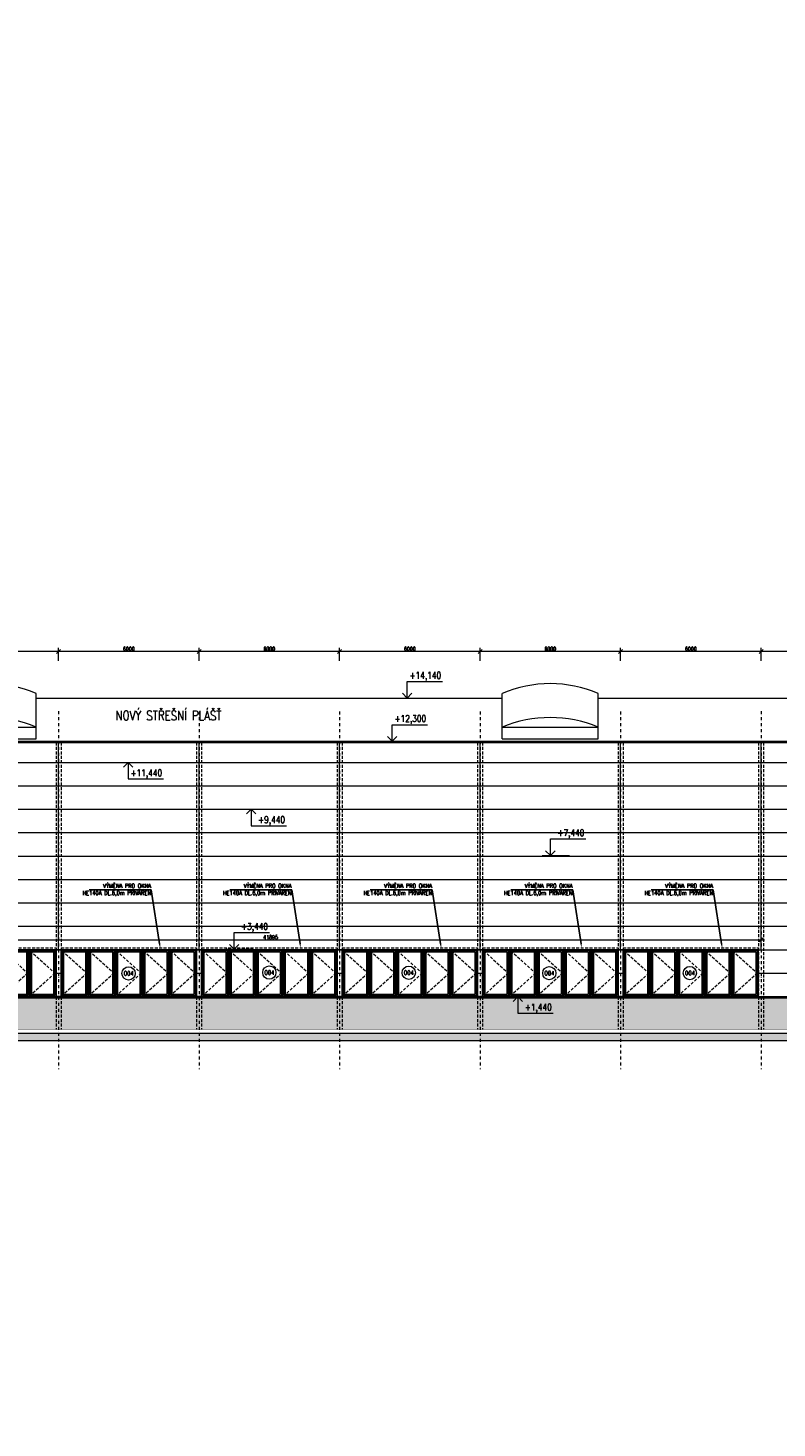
# Model space of a CAD drawing. Header units: millimetres. Extents: x -485339 to 350584, y -1189936 to 0.
# Tile 169 of 256: x -105187 to -73199, y -989655 to -929888. Entities that reach past the tile are written whole.
import ezdxf
from ezdxf import colors
from ezdxf.entities.mleader import LeaderData, LeaderLine
from ezdxf.enums import TextEntityAlignment as Align
from ezdxf.math import Vec2, Vec3

# ---------------------------------------------------------------- set-up
doc = ezdxf.new("R2010")
doc.units = ezdxf.units.MM
doc.header["$LTSCALE"] = 10
for name, pattern in [('DASHDOT', [25.4, 12.7, -6.35, 0, -6.35]), ('DASHED', [19.05, 12.7, -6.35]), ('ČÁRKOVANÁ', [19.05, 12.7, -6.35])]:
    doc.linetypes.add(name, pattern=pattern)
doc.layers.get('Defpoints').update_dxf_attribs({"color": 201})
for name, color, linetype, lineweight in [('N_kóty', 10, 'Continuous', 18), ('N_okna', 10, 'Continuous', 18), ('N_popis', 10, 'Continuous', 18), ('N_popis_fasáda', 212, 'Continuous', 18), ('N_popis_otvory', 10, 'Continuous', 18), ('N_čáry_obv.plášt', 212, 'Continuous', 18), ('N_čáry_plné', 10, 'Continuous', 18), ('N_čáry_pod', 10, 'ČÁRKOVANÁ', 18), ('N_šrary', 10, 'Continuous', 18), ('St_kóty_výškové', 132, 'Continuous', 18), ('St_sloupy_opláštění_pohled', 25, 'ČÁRKOVANÁ', 18), ('St_čáry_obrys', 5, 'Continuous', 35), ('St_čáry_plné', 250, 'Continuous', 18), ('St_šrafy', 250, 'Continuous', 18)]:
    doc.layers.add(name, color=color, linetype=linetype, lineweight=lineweight)
doc.styles.add('ROMANS', font='romans.shx', dxfattribs={"width": 0.8})
doc.styles.get("Standard").update_dxf_attribs({"font": 'simplex.shx', "width": 0.8})
doc.dimstyles.new('stavebníM100', dxfattribs={"dimtxt": 165, "dimasz": 170, "dimexe": 150, "dimexo": 100, "dimgap": 30, "dimtad": 1, "dimdec": 0, "dimtxsty": 'Standard', "dimblk": 'OBLIQUE', "dimcen": -2.5, "dimdle": 150, "dimclrd": 256, "dimclre": 256, "dimclrt": 256, "dimadec": 4, "dimazin": 0, "dimtfac": 1, "dimtdec": 0, "dimtmove": 2, "dimatfit": 3, "dimldrblk": 'OBLIQUE', "dimfxl": 400, "dimfxlon": 1, "dimlwd": -1, "dimlwe": -1, "dimarcsym": 0})

# ---------------------------------------------------------------- blocks, each defined once
blk = doc.blocks.new('*U5599')
at = {"layer": 'St_sloupy_opláštění_pohled'}
for points in [[(-105, 6125), (-105, -6125)], [(105, 6125), (105, -6125)]]:
    blk.add_lwpolyline(points, dxfattribs=at)
blk = doc.blocks.new('*U5598')
at = {"layer": 'St_šrafy'}
for p in [(-60000, 0), (-54000, 0), (-48000, 0), (-42000, 0), (-36000, 0), (-30000, 0), (-24000, 0), (-18000, 0), (-12000, 0), (-6000, 0), (0, 0)]:
    blk.add_blockref('*U5599', p, dxfattribs=at)
blk = doc.blocks.new('*U5685')
at = {"layer": 'N_okna'}
for points in [[(2050, 273, 0.202278), (-2050, 273)], [(2050, -1174, 0.202278), (-2050, -1174)]]:
    blk.add_lwpolyline(points, format="xyb", dxfattribs=at)
for points in [[(-2050, -1674), (-2050, 273)], [(2050, -1674), (2050, 273)], [(-2050, -1174), (2050, -1174)], [(-2050, -1674), (2050, -1674)]]:
    blk.add_lwpolyline(points, dxfattribs=at)
blk = doc.blocks.new('*U5684')
at = {"layer": 'St_čáry_plné'}
for p in [(0, 0), (24000, 0), (48000, 0)]:
    blk.add_blockref('*U5685', p, dxfattribs=at)
blk = doc.blocks.new('*U4032')
at = {"color": 0, "linetype": 'ByBlock', "lineweight": -2}
blk.add_line((3, 0), (-7, 0), dxfattribs=at)
for points in [[(0, 0), (0, -6.12), (0, -6.12), (-13, -6.12)], [(1.75, -1.75), (0, 0), (-1.75, -1.75)]]:
    blk.add_lwpolyline(points, dxfattribs=at)
at = {"color": 0, "linetype": 'ByBlock', "lineweight": -2, "style": 'ROMANS', "width": 0.8}
for tag, p in [('VYSKA', (-3.45, -2.62)), ('POPIS_001', (-12.5, -7.13))]:
    blk.add_attdef(tag, text='', height=2.5, dxfattribs=at).set_placement(p, align=Align.TOP_RIGHT)
blk = doc.blocks.new('*U4033')
at = {"color": 0, "linetype": 'ByBlock', "lineweight": -2}
blk.add_line((3, 0), (-7, 0), dxfattribs=at)
for points in [[(0, 0), (0, 6.12), (0, 6.12), (-13, 6.12)], [(1.75, 1.75), (0, 0), (-1.75, 1.75)]]:
    blk.add_lwpolyline(points, dxfattribs=at)
at = {"color": 0, "linetype": 'ByBlock', "lineweight": -2, "style": 'ROMANS', "width": 0.8}
for tag, p in [('POPIS_001', (-12.5, 5.12)), ('VYSKA', (-3.45, 9.62))]:
    blk.add_attdef(tag, text='', height=2.5, dxfattribs=at).set_placement(p, align=Align.TOP_RIGHT)
blk = doc.blocks.new('*U4034')
at = {"color": 0, "linetype": 'ByBlock', "lineweight": -2}
blk.add_line((3, 0), (-7, 0), dxfattribs=at)
for points in [[(0, 0), (0, -6.12), (0, -6.12), (-13, -6.12)], [(1.75, -1.75), (0, 0), (-1.75, -1.75)]]:
    blk.add_lwpolyline(points, dxfattribs=at)
at = {"color": 0, "linetype": 'ByBlock', "lineweight": -2, "style": 'ROMANS', "width": 0.8}
for tag, p in [('VYSKA', (-3.45, -2.62)), ('POPIS_001', (-12.5, -7.13))]:
    blk.add_attdef(tag, text='', height=2.5, dxfattribs=at).set_placement(p, align=Align.TOP_RIGHT)
blk = doc.blocks.new('_OBLIQUE')
at = {"color": 0, "linetype": 'ByBlock'}
blk.add_line((-0.5, -0.5), (0.5, 0.5), dxfattribs=at)
blk = doc.blocks.new('*D6706')
at = {"layer": 'Defpoints', "color": 0}
for p in [(-183011, -959239), (0, -959239), (-183011, -960239)]:
    blk.add_point(p, dxfattribs=at)
at = {"layer": 'N_popis_fasáda'}
for p, q in [((-182611, -959239), (-183161, -959239)), ((-183011, -960389), (-183011, -959089)), ((-183111, -960239), (-183161, -960239))]:
    blk.add_line(p, q, dxfattribs=at)
at = {"layer": 'N_popis_fasáda', "linetype": 'ByBlock', "xscale": 170, "yscale": 170, "zscale": 170}
for p, rotation in [((-183011, -959239), 90), ((-183011, -960239), 270)]:
    blk.add_blockref('_OBLIQUE', p, dxfattribs=dict(at, rotation=rotation))
at = {"layer": 'N_popis_fasáda', "insert": (-183124, -959739), "char_height": 165, "attachment_point": 5, "rotation": 90}
blk.add_mtext('1000', dxfattribs=at)
blk = doc.blocks.new('*D6759')
at = {"layer": 'Defpoints', "color": 0}
for p in [(-73880, -956505), (-73880, -959059), (-70505, -959334)]:
    blk.add_point(p, dxfattribs=at)
at = {"layer": 'N_popis_fasáda'}
for p, q in [((-70355, -956505), (-74030, -956505)), ((-73880, -956905), (-73880, -956355)), ((-70505, -956905), (-70505, -956355))]:
    blk.add_line(p, q, dxfattribs=at)
at = {"layer": 'N_popis_fasáda', "linetype": 'ByBlock', "xscale": 170, "yscale": 170, "zscale": 170, "rotation": 180}
blk.add_blockref('_OBLIQUE', (-73880, -956505), dxfattribs=at)
at = {"layer": 'N_popis_fasáda', "linetype": 'ByBlock', "xscale": 170, "yscale": 170, "zscale": 170}
blk.add_blockref('_OBLIQUE', (-70505, -956505), dxfattribs=at)
at = {"layer": 'N_popis_fasáda', "ltscale": 2, "insert": (-72192, -956393), "char_height": 165, "attachment_point": 5}
blk.add_mtext('3375', dxfattribs=at)
blk = doc.blocks.new('*D6760')
at = {"layer": 'Defpoints', "color": 0}
for p in [(-79880, -956505), (-79880, -959062), (-73880, -959059)]:
    blk.add_point(p, dxfattribs=at)
at = {"layer": 'N_popis_fasáda'}
for p, q in [((-73730, -956505), (-80030, -956505)), ((-79880, -956905), (-79880, -956355)), ((-73880, -956905), (-73880, -956355))]:
    blk.add_line(p, q, dxfattribs=at)
at = {"layer": 'N_popis_fasáda', "linetype": 'ByBlock', "xscale": 170, "yscale": 170, "zscale": 170, "rotation": 180}
blk.add_blockref('_OBLIQUE', (-79880, -956505), dxfattribs=at)
at = {"layer": 'N_popis_fasáda', "linetype": 'ByBlock', "xscale": 170, "yscale": 170, "zscale": 170}
blk.add_blockref('_OBLIQUE', (-73880, -956505), dxfattribs=at)
at = {"layer": 'N_popis_fasáda', "insert": (-76880, -956393), "char_height": 165, "attachment_point": 5}
blk.add_mtext('6000', dxfattribs=at)
blk = doc.blocks.new('*D6761')
at = {"layer": 'Defpoints', "color": 0}
for p in [(-85880, -956505), (-85880, -959062), (-79880, -959062)]:
    blk.add_point(p, dxfattribs=at)
at = {"layer": 'N_popis_fasáda'}
for p, q in [((-79730, -956505), (-86030, -956505)), ((-85880, -956905), (-85880, -956355)), ((-79880, -956905), (-79880, -956355))]:
    blk.add_line(p, q, dxfattribs=at)
at = {"layer": 'N_popis_fasáda', "linetype": 'ByBlock', "xscale": 170, "yscale": 170, "zscale": 170, "rotation": 180}
blk.add_blockref('_OBLIQUE', (-85880, -956505), dxfattribs=at)
at = {"layer": 'N_popis_fasáda', "linetype": 'ByBlock', "xscale": 170, "yscale": 170, "zscale": 170}
blk.add_blockref('_OBLIQUE', (-79880, -956505), dxfattribs=at)
at = {"layer": 'N_popis_fasáda', "insert": (-82880, -956393), "char_height": 165, "attachment_point": 5}
blk.add_mtext('6000', dxfattribs=at)
blk = doc.blocks.new('*D6762')
at = {"layer": 'Defpoints', "color": 0}
for p in [(-91880, -956505), (-91880, -959062), (-85880, -959062)]:
    blk.add_point(p, dxfattribs=at)
at = {"layer": 'N_popis_fasáda'}
for p, q in [((-85730, -956505), (-92030, -956505)), ((-91880, -956905), (-91880, -956355)), ((-85880, -956905), (-85880, -956355))]:
    blk.add_line(p, q, dxfattribs=at)
at = {"layer": 'N_popis_fasáda', "linetype": 'ByBlock', "xscale": 170, "yscale": 170, "zscale": 170, "rotation": 180}
blk.add_blockref('_OBLIQUE', (-91880, -956505), dxfattribs=at)
at = {"layer": 'N_popis_fasáda', "linetype": 'ByBlock', "xscale": 170, "yscale": 170, "zscale": 170}
blk.add_blockref('_OBLIQUE', (-85880, -956505), dxfattribs=at)
at = {"layer": 'N_popis_fasáda', "insert": (-88880, -956393), "char_height": 165, "attachment_point": 5}
blk.add_mtext('6000', dxfattribs=at)
blk = doc.blocks.new('*D6763')
at = {"layer": 'Defpoints', "color": 0}
for p in [(-97880, -956505), (-97880, -959062), (-91880, -959062)]:
    blk.add_point(p, dxfattribs=at)
at = {"layer": 'N_popis_fasáda'}
for p, q in [((-91730, -956505), (-98030, -956505)), ((-97880, -956905), (-97880, -956355)), ((-91880, -956905), (-91880, -956355))]:
    blk.add_line(p, q, dxfattribs=at)
at = {"layer": 'N_popis_fasáda', "linetype": 'ByBlock', "xscale": 170, "yscale": 170, "zscale": 170, "rotation": 180}
blk.add_blockref('_OBLIQUE', (-97880, -956505), dxfattribs=at)
at = {"layer": 'N_popis_fasáda', "linetype": 'ByBlock', "xscale": 170, "yscale": 170, "zscale": 170}
blk.add_blockref('_OBLIQUE', (-91880, -956505), dxfattribs=at)
at = {"layer": 'N_popis_fasáda', "insert": (-94880, -956393), "char_height": 165, "attachment_point": 5}
blk.add_mtext('6000', dxfattribs=at)
blk = doc.blocks.new('*D6764')
at = {"layer": 'Defpoints', "color": 0}
for p in [(-103880, -956505), (-103880, -959062), (-97880, -959062)]:
    blk.add_point(p, dxfattribs=at)
at = {"layer": 'N_popis_fasáda'}
for p, q in [((-97730, -956505), (-104030, -956505)), ((-103880, -956905), (-103880, -956355)), ((-97880, -956905), (-97880, -956355))]:
    blk.add_line(p, q, dxfattribs=at)
at = {"layer": 'N_popis_fasáda', "linetype": 'ByBlock', "xscale": 170, "yscale": 170, "zscale": 170, "rotation": 180}
blk.add_blockref('_OBLIQUE', (-103880, -956505), dxfattribs=at)
at = {"layer": 'N_popis_fasáda', "linetype": 'ByBlock', "xscale": 170, "yscale": 170, "zscale": 170}
blk.add_blockref('_OBLIQUE', (-97880, -956505), dxfattribs=at)
at = {"layer": 'N_popis_fasáda', "insert": (-100880, -956393), "char_height": 165, "attachment_point": 5}
blk.add_mtext('6000', dxfattribs=at)
blk = doc.blocks.new('*D6765')
at = {"layer": 'Defpoints', "color": 0}
for p in [(-109880, -956505), (-109880, -959062), (-103880, -959062)]:
    blk.add_point(p, dxfattribs=at)
at = {"layer": 'N_popis_fasáda'}
for p, q in [((-103730, -956505), (-110030, -956505)), ((-109880, -956905), (-109880, -956355)), ((-103880, -956905), (-103880, -956355))]:
    blk.add_line(p, q, dxfattribs=at)
at = {"layer": 'N_popis_fasáda', "linetype": 'ByBlock', "xscale": 170, "yscale": 170, "zscale": 170, "rotation": 180}
blk.add_blockref('_OBLIQUE', (-109880, -956505), dxfattribs=at)
at = {"layer": 'N_popis_fasáda', "linetype": 'ByBlock', "xscale": 170, "yscale": 170, "zscale": 170}
blk.add_blockref('_OBLIQUE', (-103880, -956505), dxfattribs=at)
at = {"layer": 'N_popis_fasáda', "insert": (-106880, -956393), "char_height": 165, "attachment_point": 5}
blk.add_mtext('6000', dxfattribs=at)
blk = doc.blocks.new('G$C858BC952')
at = {"layer": 'Defpoints'}
blk.add_lwpolyline([(5790, 0), (6000, 0), (6000, 2000), (5790, 2000)], close=True, dxfattribs=at)
at = {"layer": 'N_okna'}
for p, q in [((0, 2000), (0, 0)), ((1158, 2000), (0, 2000)), ((50, 1950), (50, 50)), ((1108, 1950), (50, 1950)), ((100, 1900), (100, 100)), ((1058, 1900), (100, 1900)), ((1058, 100), (1058, 1900)), ((1108, 50), (1108, 1950)), ((1158, 0), (1158, 2000)), ((1158, 2000), (1158, 0)), ((2000, 2000), (1158, 2000)), ((1208, 1950), (1208, 50)), ((2266, 1950), (1208, 1950)), ((1258, 1900), (1258, 100)), ((2216, 1900), (1258, 1900)), ((3000, 2000), (2000, 2000)), ((2216, 100), (2216, 1900)), ((2266, 50), (2266, 1950)), ((2316, 0), (2316, 2000)), ((2316, 2000), (2316, 0)), ((2366, 1950), (2366, 50)), ((3424, 1950), (2366, 1950)), ((2416, 1900), (2416, 100)), ((3374, 1900), (2416, 1900)), ((4000, 2000), (3000, 2000)), ((3374, 100), (3374, 1900)), ((3424, 50), (3424, 1950)), ((3474, 0), (3474, 2000)), ((3474, 2000), (3474, 0)), ((3524, 1950), (3524, 50)), ((4582, 1950), (3524, 1950)), ((3574, 1900), (3574, 100)), ((4532, 1900), (3574, 1900)), ((5000, 2000), (4000, 2000)), ((4532, 100), (4532, 1900)), ((4582, 50), (4582, 1950)), ((4632, 0), (4632, 2000)), ((4632, 2000), (4632, 0)), ((4682, 1950), (4682, 50)), ((5740, 1950), (4682, 1950)), ((4732, 1900), (4732, 100)), ((5690, 1900), (4732, 1900)), ((5790, 2000), (5000, 2000)), ((5690, 100), (5690, 1900)), ((5740, 50), (5740, 1950)), ((5790, 0), (5790, 2000)), ((0, 0), (1158, 0)), ((50, 50), (1108, 50)), ((100, 100), (1058, 100)), ((1158, 0), (2316, 0)), ((1208, 50), (2266, 50)), ((1258, 100), (2216, 100)), ((2316, 0), (3474, 0)), ((2366, 50), (3424, 50)), ((2416, 100), (3374, 100)), ((3474, 0), (4632, 0)), ((3524, 50), (4582, 50)), ((3574, 100), (4532, 100)), ((4632, 0), (5790, 0)), ((4682, 50), (5740, 50)), ((4732, 100), (5690, 100))]:
    blk.add_line(p, q, dxfattribs=at)
at = {"layer": 'N_okna', "linetype": 'ČÁRKOVANÁ'}
for p, q in [((50, 1950), (1108, 1000)), ((1208, 1950), (2266, 1000)), ((2366, 1950), (3424, 1000)), ((3524, 1950), (4582, 1000)), ((4682, 1950), (5740, 1000)), ((1108, 1000), (50, 50)), ((2266, 1000), (1208, 50)), ((3424, 1000), (2366, 50)), ((4582, 1000), (3524, 50)), ((5740, 1000), (4682, 50))]:
    blk.add_line(p, q, dxfattribs=at)
blk = doc.blocks.new('*D6800')
at = {"layer": 'Defpoints', "color": 0}
for p in [(-73880, -968815), (-115775, -969239), (-73880, -975528)]:
    blk.add_point(p, dxfattribs=at)
at = {"layer": 'N_kóty'}
for p, q in [((-115925, -968815), (-73730, -968815)), ((-115775, -969139), (-115775, -968665)), ((-73880, -969215), (-73880, -968665))]:
    blk.add_line(p, q, dxfattribs=at)
at = {"layer": 'N_kóty', "linetype": 'ByBlock', "xscale": 170, "yscale": 170, "zscale": 170, "rotation": 180}
blk.add_blockref('_OBLIQUE', (-115775, -968815), dxfattribs=at)
at = {"layer": 'N_kóty', "linetype": 'ByBlock', "xscale": 170, "yscale": 170, "zscale": 170}
blk.add_blockref('_OBLIQUE', (-73880, -968815), dxfattribs=at)
at = {"layer": 'N_kóty', "insert": (-94827, -968702), "char_height": 165, "attachment_point": 5}
blk.add_mtext('41895', dxfattribs=at)
blk = doc.blocks.new('G$C0475EAA2')
at = {"layer": 'N_okna'}
for p, q in [((0, 2000), (0, 0)), ((1158, 2000), (0, 2000)), ((50, 1950), (50, 50)), ((1108, 1950), (50, 1950)), ((100, 1900), (100, 100)), ((1058, 1900), (100, 1900)), ((1058, 100), (1058, 1900)), ((1108, 50), (1108, 1950)), ((1158, 0), (1158, 2000)), ((1158, 2000), (1158, 0)), ((2000, 2000), (1158, 2000)), ((1208, 1950), (1208, 50)), ((2266, 1950), (1208, 1950)), ((1258, 1900), (1258, 100)), ((2216, 1900), (1258, 1900)), ((3000, 2000), (2000, 2000)), ((2216, 100), (2216, 1900)), ((2266, 50), (2266, 1950)), ((2316, 0), (2316, 2000)), ((2316, 2000), (2316, 0)), ((2366, 1950), (2366, 50)), ((3424, 1950), (2366, 1950)), ((2416, 1900), (2416, 100)), ((3374, 1900), (2416, 1900)), ((4000, 2000), (3000, 2000)), ((3374, 100), (3374, 1900)), ((3424, 50), (3424, 1950)), ((3474, 0), (3474, 2000)), ((3474, 2000), (3474, 0)), ((3524, 1950), (3524, 50)), ((4582, 1950), (3524, 1950)), ((3574, 1900), (3574, 100)), ((4532, 1900), (3574, 1900)), ((5000, 2000), (4000, 2000)), ((4532, 100), (4532, 1900)), ((4582, 50), (4582, 1950)), ((4632, 0), (4632, 2000)), ((4632, 2000), (4632, 0)), ((4682, 1950), (4682, 50)), ((5740, 1950), (4682, 1950)), ((4732, 1900), (4732, 100)), ((5690, 1900), (4732, 1900)), ((5790, 2000), (5000, 2000)), ((5690, 100), (5690, 1900)), ((5740, 50), (5740, 1950)), ((5790, 0), (5790, 2000)), ((0, 0), (1158, 0)), ((50, 50), (1108, 50)), ((100, 100), (1058, 100)), ((1158, 0), (2316, 0)), ((1208, 50), (2266, 50)), ((1258, 100), (2216, 100)), ((2316, 0), (3474, 0)), ((2366, 50), (3424, 50)), ((2416, 100), (3374, 100)), ((3474, 0), (4632, 0)), ((3524, 50), (4582, 50)), ((3574, 100), (4532, 100)), ((4632, 0), (5790, 0)), ((4682, 50), (5740, 50)), ((4732, 100), (5690, 100))]:
    blk.add_line(p, q, dxfattribs=at)
at = {"layer": 'N_okna', "linetype": 'ČÁRKOVANÁ'}
for p, q in [((50, 1950), (1108, 1000)), ((1208, 1950), (2266, 1000)), ((2366, 1950), (3424, 1000)), ((3524, 1950), (4582, 1000)), ((4682, 1950), (5740, 1000)), ((1108, 1000), (50, 50)), ((2266, 1000), (1208, 50)), ((3424, 1000), (2366, 50)), ((4582, 1000), (3524, 50)), ((5740, 1000), (4682, 50))]:
    blk.add_line(p, q, dxfattribs=at)

msp = doc.modelspace()

# ---------------------------------------------------------------- hatches: boundary and pattern name
at = {"layer": 'N_šrary'}
h = msp.add_hatch(dxfattribs=at)
h.set_pattern_fill('AR-SAND', color=256, scale=5)
h.paths.add_polyline_path([(-70504.9, -971288.5), (-140279.9, -971288.5), (-140279.9, -972638.5), (-70504.9, -972638.5)])
at = {"layer": 'St_šrafy'}
h = msp.add_hatch(color=256, dxfattribs=at)
h.dxf.hatch_style = 1
h.paths.add_polyline_path([(-142454.3, -973113.5), (-42636.8, -973113.5), (-42636.8, -972813.5), (-142454.3, -972813.5)])

# ---------------------------------------------------------------- linework, layer by layer
at = {"layer": 'N_popis_otvory'}
for centre in [(-100889.1, -970248.5), (-94880.6, -970212.2), (-88925.9, -970219), (-82923.4, -970237.7), (-76919.7, -970233)]:
    msp.add_circle(centre, 283.2, dxfattribs=at)
at = {"layer": 'N_čáry_obv.plášt'}
for points in [[(-103879.9, -969238.5), (-103879.9, -960388.5)], [(-97879.9, -969238.5), (-97879.9, -960388.5)], [(-91879.9, -969238.5), (-91879.9, -960388.5)], [(-85879.9, -969238.5), (-85879.9, -960388.5)], [(-79879.9, -969238.5), (-79879.9, -960388.5)], [(-73879.9, -969238.5), (-73879.9, -960388.5)], [(-140279.9, -961238.5), (-70504.9, -961238.5)], [(-140279.9, -962238.5), (-70504.9, -962238.5)], [(-140279.9, -963238.5), (-70504.9, -963238.5)], [(-140279.9, -964238.5), (-70504.9, -964238.5)], [(-140279.9, -965238.5), (-70504.9, -965238.5)], [(-140279.9, -966238.5), (-70504.9, -966238.5)], [(-140279.9, -967238.5), (-70504.9, -967238.5)], [(-115984.9, -968238.5), (-70504.9, -968238.5)], [(-140279.9, -969238.5), (-70504.9, -969238.5)], [(-103984.9, -970238.5), (-103774.9, -970238.5)], [(-97984.9, -970238.5), (-97774.9, -970238.5)], [(-91984.9, -970238.5), (-91774.9, -970238.5)], [(-85984.9, -970238.5), (-85774.9, -970238.5)], [(-79984.9, -970238.5), (-79774.9, -970238.5)], [(-73984.9, -970238.5), (-70504.9, -970238.5)], [(-140279.9, -971238.5), (-70504.9, -971238.5)]]:
    msp.add_lwpolyline(points, dxfattribs=at)
at = {"layer": 'N_čáry_pod', "linetype": 'DASHED', "ltscale": 0.2, "const_width": 5}
msp.add_lwpolyline([(-480994, -929890.9), (286897.8, -929890.9), (286897.8, -1189933.9), (-480994, -1189933.9)], close=True, dxfattribs=at)
at = {"layer": 'N_čáry_pod', "lineweight": 18}
for points in [[(-109774.9, -969158.5), (-103984.9, -969158.5)], [(-103774.9, -969158.5), (-97984.9, -969158.5)], [(-97774.9, -969158.5), (-91984.9, -969158.5)], [(-91774.9, -969158.5), (-85984.9, -969158.5)], [(-85774.9, -969158.5), (-79984.9, -969158.5)], [(-79774.9, -969158.5), (-73984.9, -969158.5)]]:
    msp.add_lwpolyline(points, dxfattribs=at)
at = {"layer": 'N_šrary'}
for points in [[(-104834.2, -958494.3), (-84934.2, -958494.3)], [(-80834.2, -958494.3), (-60934.2, -958494.3)], [(-140579.9, -960338.5), (-70504.9, -960338.5)], [(-140579.9, -960388.5), (-70504.9, -960388.5)], [(-140279.9, -971288.5), (-70504.9, -971288.5)]]:
    msp.add_lwpolyline(points, dxfattribs=at)
at = {"layer": 'St_sloupy_opláštění_pohled', "linetype": 'DASHDOT'}
for points in [[(-103879.9, -959059.2), (-103879.9, -974336.9)], [(-97879.9, -959061.8), (-97879.9, -974339.6)], [(-91879.9, -959061.8), (-91879.9, -974339.6)], [(-85879.9, -959061.8), (-85879.9, -974339.6)], [(-79879.9, -959061.8), (-79879.9, -974339.6)], [(-73879.9, -959059.2), (-73879.9, -974336.9)]]:
    msp.add_lwpolyline(points, dxfattribs=at)
at = {"layer": 'St_čáry_obrys', "const_width": 10}
msp.add_lwpolyline([(-142454.3, -972638.5), (-42636.8, -972638.5)], dxfattribs=at)
at = {"layer": 'St_šrafy'}
msp.add_lwpolyline([(-142454.3, -973113.5), (-42636.8, -973113.5), (-42636.8, -972813.5), (-142454.3, -972813.5)], close=True, dxfattribs=at)

# ---------------------------------------------------------------- block references
at = {"layer": 'N_okna'}
for name, p in [('G$C858BC952', (-109774.9, -971238.5)), ('G$C858BC952', (-103774.9, -971238.5)), ('G$C858BC952', (-97774.9, -971238.5)), ('G$C858BC952', (-91774.9, -971238.5)), ('G$C858BC952', (-85774.9, -971238.5)), ('G$C0475EAA2', (-79774.9, -971238.5))]:
    msp.add_blockref(name, p, dxfattribs=at)
at = {"layer": 'N_čáry_plné'}
msp.add_blockref('*U5684', (-130884.2, -958565.4), dxfattribs=at)
at = {"layer": 'St_kóty_výškové'}
ref = msp.add_blockref('*U4033', (-88991.3, -958494.3), dxfattribs=dict(at, xscale=-115.8301158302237, yscale=115.8301158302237, zscale=115.8301158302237))
ref.add_attrib('VYSKA', '+14,140', dxfattribs={"layer": '0', "color": 0, "linetype": 'ByBlock', "lineweight": -2, "height": 289.58, "style": 'ROMANS', "width": 0.8}).set_placement((-87543.5, -957379.5), align=Align.TOP_RIGHT)
ref = msp.add_blockref('*U4033', (-89632.4, -960338.5), dxfattribs=dict(at, xscale=-115.8301158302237, yscale=115.8301158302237, zscale=115.8301158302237))
ref.add_attrib('VYSKA', '+12,300', dxfattribs={"layer": '0', "color": 0, "linetype": 'ByBlock', "lineweight": -2, "height": 289.58, "style": 'ROMANS', "width": 0.8}).set_placement((-88184.6, -959223.6), align=Align.TOP_RIGHT)
ref = msp.add_blockref('*U4034', (-100907.4, -961238.5), dxfattribs=dict(at, xscale=-115.8301158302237, yscale=115.8301158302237, zscale=115.8301158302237))
ref.add_attrib('VYSKA', '+11,440', dxfattribs={"layer": '0', "color": 0, "linetype": 'ByBlock', "lineweight": -2, "height": 289.58, "style": 'ROMANS', "width": 0.8}).set_placement((-99459.6, -961542.6), align=Align.TOP_RIGHT)
ref = msp.add_blockref('*U4034', (-95657.4, -963238.5), dxfattribs=dict(at, xscale=-115.8301158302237, yscale=115.8301158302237, zscale=115.8301158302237))
ref.add_attrib('VYSKA', '+9,440', dxfattribs={"layer": '0', "color": 0, "linetype": 'ByBlock', "lineweight": -2, "height": 289.58, "style": 'ROMANS', "width": 0.8}).set_placement((-94209.6, -963542.6), align=Align.TOP_RIGHT)
ref = msp.add_blockref('*U4033', (-82876.2, -965213.5), dxfattribs=dict(at, xscale=-115.8301158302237, yscale=115.8301158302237, zscale=115.8301158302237))
ref.add_attrib('VYSKA', '+7,440', dxfattribs={"layer": '0', "color": 0, "linetype": 'ByBlock', "lineweight": -2, "height": 289.58, "style": 'ROMANS', "width": 0.8}).set_placement((-81428.4, -964098.7), align=Align.TOP_RIGHT)
ref = msp.add_blockref('*U4033', (-96384.8, -969213.5), dxfattribs=dict(at, xscale=-115.8301158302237, yscale=115.8301158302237, zscale=115.8301158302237))
ref.add_attrib('VYSKA', '+3,440', dxfattribs={"layer": '0', "color": 0, "linetype": 'ByBlock', "lineweight": -2, "height": 289.58, "style": 'ROMANS', "width": 0.8}).set_placement((-94937, -968098.7), align=Align.TOP_RIGHT)
ref = msp.add_blockref('*U4032', (-84267.4, -971238.5), dxfattribs=dict(at, xscale=-115.8301158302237, yscale=115.8301158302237, zscale=115.8301158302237))
ref.add_attrib('VYSKA', '+1,440', dxfattribs={"layer": '0', "color": 0, "linetype": 'ByBlock', "lineweight": -2, "height": 289.58, "style": 'ROMANS', "width": 0.8}).set_placement((-82819.6, -971542.6), align=Align.TOP_RIGHT)
at = {"layer": 'St_šrafy'}
msp.add_blockref('*U5598', (-73879.9, -966513.5), dxfattribs=at)

# ---------------------------------------------------------------- texts
at = {"layer": 'N_popis', "width": 0.8}
msp.add_text('NOVÝ STŘEŠNÍ PLÁŠŤ ', height=400, dxfattribs=at).set_placement((-101450.3, -959439.7))
at = {"layer": 'N_popis_otvory', "width": 0.8}
for p in [(-100889.1, -970248.5), (-94880.6, -970212.2), (-88925.9, -970219), (-82923.4, -970237.7), (-76919.7, -970233)]:
    msp.add_text('O04', height=180, dxfattribs=at).set_placement(p, align=Align.MIDDLE_CENTER)

# ---------------------------------------------------------------- dimensions: what is measured, and where the dimension line sits
at = {"layer": 'N_kóty'}
dim = msp.add_linear_dim(base=(-73879.9, -968814.6), p1=(-115774.9, -969238.5), p2=(-73879.9, -975528.1), dimstyle='stavebníM100', dxfattribs=at)
dim.commit()
dim.dimension.update_dxf_attribs({"geometry": '*D6800', "text_midpoint": (-94827.4, -968702.1)})
at = {"layer": 'N_popis_fasáda'}
for base, p1, p2, picture, middle in [((-109879.9, -956505.5), (-103879.9, -959061.8), (-109879.9, -959061.8), '*D6765', (-106879.9, -956393)), ((-103879.9, -956505.5), (-97879.9, -959061.8), (-103879.9, -959061.8), '*D6764', (-100879.9, -956393)), ((-97879.9, -956505.5), (-91879.9, -959061.8), (-97879.9, -959061.8), '*D6763', (-94879.9, -956393)), ((-91879.9, -956505.5), (-85879.9, -959061.8), (-91879.9, -959061.8), '*D6762', (-88879.9, -956393)), ((-85879.9, -956505.5), (-79879.9, -959061.8), (-85879.9, -959061.8), '*D6761', (-82879.9, -956393)), ((-79879.9, -956505.5), (-73879.9, -959059.2), (-79879.9, -959061.8), '*D6760', (-76879.9, -956393)), ((-73879.9, -956505.5), (-70504.9, -959333.5), (-73879.9, -959059.2), '*D6759', (-72192.4, -956393))]:
    dim = msp.add_linear_dim(base=base, p1=p1, p2=p2, dimstyle='stavebníM100', dxfattribs=at)
    dim.commit()
    dim.dimension.update_dxf_attribs({"geometry": picture, "text_midpoint": middle})
dim = msp.add_linear_dim(base=(-183011.3, -959238.5), p1=(-183011.3, -960238.5), p2=(0, -959238.5), angle=90, dimstyle='stavebníM100', dxfattribs=at)
dim.commit()
dim.dimension.update_dxf_attribs({"geometry": '*D6706', "text_midpoint": (-183123.8, -959738.5)})

# ---------------------------------------------------------------- leaders
at = {"layer": 'N_popis'}
ml = msp.add_multileader_mtext('Standard', dxfattribs=at)
ml.set_content('VÝMĚNA PRO OKNA\\PHE140A DL.6,0m PŘIVAŘEN')
ml.set_leader_properties()
ml.build(insert=Vec2(0, 0))
ml.multileader.update_dxf_attribs({"text_left_attachment_type": 6, "text_right_attachment_type": 6, "arrow_head_size": 180})
ctx = ml.context
ctx.base_point, ctx.char_height, ctx.arrow_head_size, ctx.plane_origin = Vec3(-102892.2, -966687.1), 180, 180, Vec3(-99146.5, -965726.5)
ctx.left_attachment, ctx.right_attachment, ctx.text_align_type = 6, 6, 2
notes = []
notes.append((ctx, [(0, (1, 1, 0), (-99924.8, -966687.1), (-1, 0), 8, [(0, [(-99541.1, -969164.9)], 0, [])])]))
ctx.mtext.insert, ctx.mtext.alignment, ctx.mtext.flow_direction = Vec3(-99934.8, -966421.3), 3, 5
ml = msp.add_multileader_mtext('Standard', dxfattribs=at)
ml.set_content('VÝMĚNA PRO OKNA\\PHE140A DL.6,0m PŘIVAŘEN')
ml.set_leader_properties()
ml.build(insert=Vec2(0, 0))
ml.multileader.update_dxf_attribs({"text_left_attachment_type": 6, "text_right_attachment_type": 6, "arrow_head_size": 180})
ctx = ml.context
ctx.base_point, ctx.char_height, ctx.arrow_head_size, ctx.plane_origin = Vec3(-96892.2, -966687.1), 180, 180, Vec3(-93146.5, -965726.5)
ctx.left_attachment, ctx.right_attachment, ctx.text_align_type = 6, 6, 2
notes.append((ctx, [(0, (1, 1, 0), (-93924.8, -966687.1), (-1, 0), 8, [(0, [(-93541.1, -969164.9)], 0, [])])]))
ctx.mtext.insert, ctx.mtext.alignment, ctx.mtext.flow_direction = Vec3(-93934.8, -966421.3), 3, 5
ml = msp.add_multileader_mtext('Standard', dxfattribs=at)
ml.set_content('VÝMĚNA PRO OKNA\\PHE140A DL.6,0m PŘIVAŘEN')
ml.set_leader_properties()
ml.build(insert=Vec2(0, 0))
ml.multileader.update_dxf_attribs({"text_left_attachment_type": 6, "text_right_attachment_type": 6, "arrow_head_size": 180})
ctx = ml.context
ctx.base_point, ctx.char_height, ctx.arrow_head_size, ctx.plane_origin = Vec3(-90892.2, -966687.1), 180, 180, Vec3(-87146.5, -965726.5)
ctx.left_attachment, ctx.right_attachment, ctx.text_align_type = 6, 6, 2
notes.append((ctx, [(0, (1, 1, 0), (-87924.8, -966687.1), (-1, 0), 8, [(0, [(-87541.1, -969164.9)], 0, [])])]))
ctx.mtext.insert, ctx.mtext.alignment, ctx.mtext.flow_direction = Vec3(-87934.8, -966421.3), 3, 5
ml = msp.add_multileader_mtext('Standard', dxfattribs=at)
ml.set_content('VÝMĚNA PRO OKNA\\PHE140A DL.6,0m PŘIVAŘEN')
ml.set_leader_properties()
ml.build(insert=Vec2(0, 0))
ml.multileader.update_dxf_attribs({"text_left_attachment_type": 6, "text_right_attachment_type": 6, "arrow_head_size": 180})
ctx = ml.context
ctx.base_point, ctx.char_height, ctx.arrow_head_size, ctx.plane_origin = Vec3(-84892.2, -966687.1), 180, 180, Vec3(-81146.5, -965726.5)
ctx.left_attachment, ctx.right_attachment, ctx.text_align_type = 6, 6, 2
notes.append((ctx, [(0, (1, 1, 0), (-81924.8, -966687.1), (-1, 0), 8, [(0, [(-81541.1, -969164.9)], 0, [])])]))
ctx.mtext.insert, ctx.mtext.alignment, ctx.mtext.flow_direction = Vec3(-81934.8, -966421.3), 3, 5
ml = msp.add_multileader_mtext('Standard', dxfattribs=at)
ml.set_content('VÝMĚNA PRO OKNA\\PHE140A DL.6,0m PŘIVAŘEN')
ml.set_leader_properties()
ml.build(insert=Vec2(0, 0))
ml.multileader.update_dxf_attribs({"text_left_attachment_type": 6, "text_right_attachment_type": 6, "arrow_head_size": 180})
ctx = ml.context
ctx.base_point, ctx.char_height, ctx.arrow_head_size, ctx.plane_origin = Vec3(-78892.2, -966687.1), 180, 180, Vec3(-75146.5, -965726.5)
ctx.left_attachment, ctx.right_attachment, ctx.text_align_type = 6, 6, 2
notes.append((ctx, [(0, (1, 1, 0), (-75924.8, -966687.1), (-1, 0), 8, [(0, [(-75541.1, -969164.9)], 0, [])])]))
ctx.mtext.insert, ctx.mtext.alignment, ctx.mtext.flow_direction = Vec3(-75934.8, -966421.3), 3, 5
for ctx, leaders in notes:
    for number, flags, end, landing, length, lines in leaders:
        leader = LeaderData()
        leader.index, (leader.has_last_leader_line, leader.has_dogleg_vector, leader.attachment_direction) = number, flags
        leader.last_leader_point, leader.dogleg_vector, leader.dogleg_length = Vec3(end), Vec3(landing), length
        for number, points, colour, breaks in lines:
            line = LeaderLine()
            line.index, line.vertices, line.color, line.breaks = number, Vec3.list(points), colors.encode_raw_color(colour), breaks
            leader.lines.append(line)
        ctx.leaders.append(leader)

doc.saveas('drawing.dxf')
